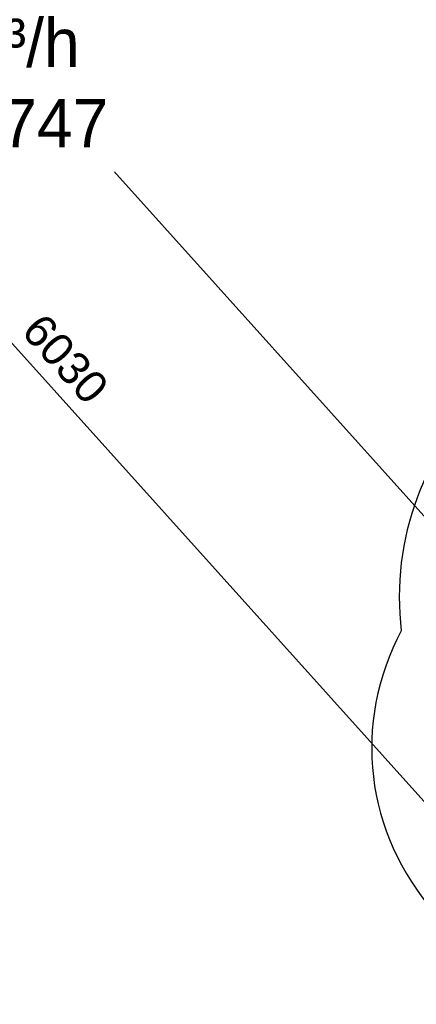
# Model space of a CAD drawing. Header units: millimetres. Extents: x -5775 to 84228, y -103402 to 6925.
# Tile 23 of 42: x 64142 to 64881, y -81291 to -79457. Entities that reach past the tile are written whole.
import ezdxf
from ezdxf import colors
from ezdxf.entities.mleader import LeaderData, LeaderLine
from ezdxf.enums import TextEntityAlignment as Align
from ezdxf.math import Vec2, Vec3

# ---------------------------------------------------------------- set-up
doc = ezdxf.new("R2010")
doc.units = ezdxf.units.MM
doc.header["$LTSCALE"] = 0.4
doc.layers.add('PI--XREF_Baukörper', color=252, linetype='Continuous', lineweight=18)
doc.layers.add('Pi_lü_Beschriftung', color=43, linetype='Continuous', lineweight=18)
doc.layers.add('RLT 1', color=253, linetype='Continuous')
doc.styles.add('Arial', font='arial.ttf', dxfattribs={"width": 0.95, "height": 1.8})
doc.styles.add('ROMANS8', font='arial.ttf')

# ---------------------------------------------------------------- blocks, each defined once
blk = doc.blocks.new('RLT1')
at = {"layer": 'RLT 1', "ltscale": 10}
for p, q in [((22226.6, -77946), (26146.5, -82304.7)), ((24065.3, -79459.7), (26410.4, -82067.3))]:
    blk.add_line(p, q, dxfattribs=at)
at = {"layer": 'RLT 1', "ltscale": 10, "insert": (24227.1, -80088.8), "char_height": 60, "attachment_point": 5, "rotation": 311.966, "style": 'ROMANS8'}
blk.add_mtext('\\A1;6030', dxfattribs=at)
at = {"layer": 'RLT 1', "ltscale": 10, "style": 'Arial'}
blk.add_attdef('TYP', text='', height=40, rotation=311.966, dxfattribs=at).set_placement((27302.2, -79589.5), align=Align.MIDDLE_CENTER)

msp = doc.modelspace()

# ---------------------------------------------------------------- block references
at = {"layer": 'PI--XREF_Baukörper'}
msp.add_blockref('RLT1', (40000, 0), dxfattribs=at)

# ---------------------------------------------------------------- next in the draw order: leaders
at = {"layer": 'Pi_lü_Beschriftung'}
ml = msp.add_multileader_mtext('Standard', dxfattribs=at)
ml.set_content('WSG Kanaleinbau\\P5.000 m³/h\\P1.397 x 747', color=256, style='Arial')
ml.set_leader_properties(color=256, linetype='ByLayer', lineweight=-1)
ml.build(insert=Vec2(0, 0))
ml.multileader.update_dxf_attribs({"text_left_attachment_type": 6, "text_right_attachment_type": 6, "dogleg_length": 0.5, "arrow_head_size": 75, "scale": 50})
ctx = ml.context
ctx.base_point, ctx.scale, ctx.char_height, ctx.arrow_head_size, ctx.landing_gap_size, ctx.plane_origin = Vec3(63657.8, -79413.1), 50, 90, 75, 25, Vec3(63168, -80554.1)
ctx.left_attachment, ctx.right_attachment = 6, 6
notes = []
notes.append((ctx, [(1, (1, 1, 0), (64705.4, -79413.1), (-1, 0), 25, [(0, [(65076.4, -79276.4)], 0, [])])]))
ctx.mtext.insert, ctx.mtext.flow_direction = Vec3(63682.8, -79305.1), 5
ctx.mtext.has_bg_fill, ctx.mtext.bg_color, ctx.mtext.bg_scale_factor, ctx.mtext.bg_transparency, ctx.mtext.use_window_bg_color = 1, -1027028792, 1.5, 0, 1
at = {"layer": 'Pi_lü_Beschriftung', "color": 1}
ml = msp.add_multileader_mtext('Standard', dxfattribs=at)
ml.set_content('RWA - Öffnung schützen,\\Pbuaseits', color=1, style='Arial')
ml.set_leader_properties(color=256, linetype='ByLayer', lineweight=-1)
ml.build(insert=Vec2(0, 0))
ml.multileader.update_dxf_attribs({"text_left_attachment_type": 6, "text_right_attachment_type": 6, "dogleg_length": 0.5, "arrow_head_size": 75, "scale": 50})
ctx = ml.context
ctx.base_point, ctx.scale, ctx.char_height, ctx.arrow_head_size, ctx.landing_gap_size, ctx.plane_origin = Vec3(63357.3, -81466.7), 50, 90, 75, 25, Vec3(63336.6, -82277.4)
ctx.left_attachment, ctx.right_attachment = 6, 6
notes.append((ctx, [(1, (1, 1, 0), (64766.5, -81466.7), (-1, 0), 25, [(0, [(65245, -80999.6)], 0, [])])]))
ctx.mtext.insert, ctx.mtext.flow_direction = Vec3(63382.3, -81358.7), 5
ctx.mtext.has_bg_fill, ctx.mtext.bg_color, ctx.mtext.bg_scale_factor, ctx.mtext.bg_transparency, ctx.mtext.use_window_bg_color = 1, -1027028792, 1.5, 0, 1
for ctx, leaders in notes:
    for number, flags, end, landing, length, lines in leaders:
        leader = LeaderData()
        leader.index, (leader.has_last_leader_line, leader.has_dogleg_vector, leader.attachment_direction) = number, flags
        leader.last_leader_point, leader.dogleg_vector, leader.dogleg_length = Vec3(end), Vec3(landing), length
        for number, points, colour, breaks in lines:
            line = LeaderLine()
            line.index, line.vertices, line.color, line.breaks = number, Vec3.list(points), colors.encode_raw_color(colour), breaks
            leader.lines.append(line)
        ctx.leaders.append(leader)

# ---------------------------------------------------------------- next in the draw order: linework, layer by layer
at = {"color": 1, "extrusion": (0, 0, -1)}
msp.add_lwpolyline([(-65493.1, -80019.5, -0.520567), (-64852.6, -80595.5, -0.703753), (-65427, -81237.1, -0.735506), (-66096, -80872.6, -0.520567), (-65677.4, -80224.5, -0.520567)], format="xyb", close=True, dxfattribs=at)

doc.saveas('drawing.dxf')
